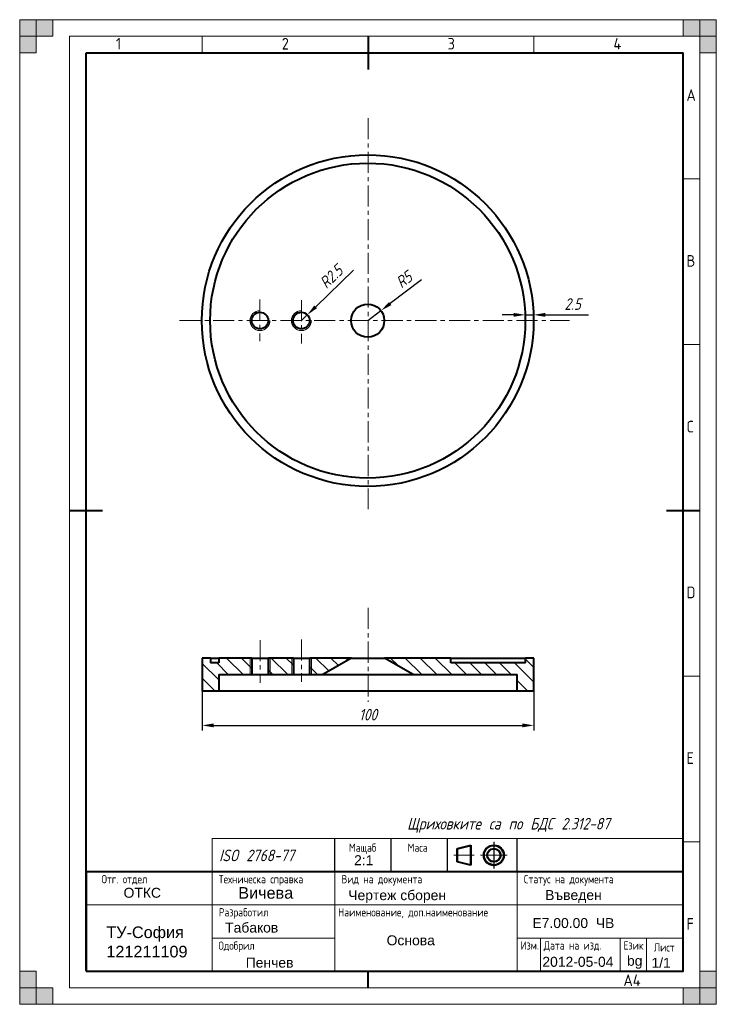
# Model space of a CAD drawing. Extents: x 0 to 210, y 0 to 297.
import ezdxf
from ezdxf.enums import TextEntityAlignment as Align

# ---------------------------------------------------------------- set-up
doc = ezdxf.new("R2010")
doc.units = 0
doc.linetypes.add('CENTER', pattern=[50.8, 31.75, -6.35, 6.35, -6.35])
doc.layers.get('DEFPOINTS').update_dxf_attribs({"linetype": 'CONTINUOUS'})
for name, color, linetype, lineweight in [('AxisLine', 6, 'CENTER', 20), ('Dimensions', 1, 'CONTINUOUS', 20), ('Hatch', 3, 'CONTINUOUS', 20), ('Text35', 3, 'CONTINUOUS', 35), ('ThickLine', 5, 'CONTINUOUS', 40), ('ThinLine', 1, 'CONTINUOUS', 20)]:
    doc.layers.add(name, color=color, linetype=linetype, lineweight=lineweight)
doc.styles.add('COMPLEXC', font='COMPLEXC.SHX')
doc.styles.add('ISO Proportional', font='isocp.shx')
doc.styles.get("Standard").update_dxf_attribs({"font": 'simplexc.shx', "width": 0.8, "oblique": 15})
doc.styles.add('WFTEXTn', font='simplexc.shx', dxfattribs={"width": 0.8})
doc.dimstyles.get("Standard").update_dxf_attribs({"dimtxt": 3.5, "dimasz": 3.5, "dimexe": 1.5, "dimexo": 0, "dimgap": 1.5, "dimtad": 1, "dimdsep": 46, "dimtxsty": 'Standard', "dimcen": -1.5, "dimdle": 1.25, "dimadec": 0, "dimazin": 0, "dimtfac": 0.75, "dimtdec": 1, "dimtmove": 0, "dimatfit": 3, "dimfxl": 1, "dimtolj": 1, "dimarcsym": 0})
pattern_1 = [(315, (3e-14, 189.2704), (-2.245064, -2.245064), [])]

# ---------------------------------------------------------------- blocks, each defined once
blk = doc.blocks.new('*D7')
at = {"layer": 'DEFPOINTS', "color": 0, "ltscale": 0.2, "transparency": 16777216}
for p in [(108.9, 209.25), (104.92, 206.23)]:
    blk.add_point(p, dxfattribs=at)
at = {"layer": 'Dimensions', "color": 0, "lineweight": -2, "ltscale": 0.2, "transparency": 16777216}
for p, q in [((121.13, 218.51), (111.69, 211.36)), ((104.92, 206.23), (108.9, 209.25))]:
    blk.add_line(p, q, dxfattribs=at)
at = {"layer": 'Dimensions', "color": 0, "ltscale": 0.2, "transparency": 16777216}
blk.add_solid([(111.34, 211.82), (112.05, 210.89), (108.9, 209.25)], dxfattribs=at)
at = {"layer": 'Dimensions', "color": 0, "ltscale": 0.2, "transparency": 16777216, "insert": (115.85, 218.58), "char_height": 3.5, "attachment_point": 5, "rotation": 37.1324}
blk.add_mtext('\\A1;R5', dxfattribs=at)
blk = doc.blocks.new('*D8')
at = {"layer": 'DEFPOINTS', "color": 0, "ltscale": 0.2, "transparency": 16777216}
for p in [(55, 94.45), (155, 94.45), (155, 84.13)]:
    blk.add_point(p, dxfattribs=at)
at = {"layer": 'Dimensions', "color": 0, "lineweight": -2, "ltscale": 0.2, "transparency": 16777216}
for p, q in [((55, 94.45), (55, 82.63)), ((155, 94.45), (155, 82.63)), ((58.5, 84.13), (151.5, 84.13))]:
    blk.add_line(p, q, dxfattribs=at)
at = {"layer": 'Dimensions', "color": 0, "ltscale": 0.2, "transparency": 16777216}
for points in [[(58.5, 84.72), (58.5, 83.55), (55, 84.13)], [(151.5, 84.72), (151.5, 83.55), (155, 84.13)]]:
    blk.add_solid(points, dxfattribs=at)
at = {"layer": 'Dimensions', "color": 0, "ltscale": 0.2, "transparency": 16777216, "insert": (105, 87.38), "char_height": 3.5, "attachment_point": 5}
blk.add_mtext('\\A1;100', dxfattribs=at)
blk = doc.blocks.new('*D9')
at = {"layer": 'DEFPOINTS', "color": 0, "ltscale": 0.2, "transparency": 16777216}
for p in [(86.71, 207.97), (84.92, 206.23)]:
    blk.add_point(p, dxfattribs=at)
at = {"layer": 'Dimensions', "color": 0, "lineweight": -2, "ltscale": 0.2, "transparency": 16777216}
for p, q in [((100.61, 221.42), (89.23, 210.4)), ((84.92, 206.23), (86.71, 207.97))]:
    blk.add_line(p, q, dxfattribs=at)
at = {"layer": 'Dimensions', "color": 0, "ltscale": 0.2, "transparency": 16777216}
blk.add_solid([(88.82, 210.82), (89.63, 209.98), (86.71, 207.97)], dxfattribs=at)
at = {"layer": 'Dimensions', "color": 0, "ltscale": 0.2, "transparency": 16777216, "insert": (93.91, 219.46), "char_height": 3.5, "attachment_point": 5, "rotation": 44.0692}
blk.add_mtext('\\A1;R2.5', dxfattribs=at)
blk = doc.blocks.new('*D10')
at = {"layer": 'DEFPOINTS', "color": 0, "ltscale": 0.2, "transparency": 16777216}
for p in [(154.92, 207.97), (152.42, 206.23), (154.92, 206.23)]:
    blk.add_point(p, dxfattribs=at)
at = {"layer": 'Dimensions', "color": 0, "lineweight": -2, "ltscale": 0.2, "transparency": 16777216}
for p, q in [((148.92, 207.97), (145.42, 207.97)), ((152.42, 206.23), (152.42, 209.47)), ((152.42, 207.97), (154.92, 207.97)), ((154.92, 206.23), (154.92, 209.47)), ((158.42, 207.97), (171.45, 207.97))]:
    blk.add_line(p, q, dxfattribs=at)
at = {"layer": 'Dimensions', "color": 0, "ltscale": 0.2, "transparency": 16777216}
for points in [[(148.92, 208.55), (148.92, 207.38), (152.42, 207.97)], [(158.42, 208.55), (158.42, 207.38), (154.92, 207.97)]]:
    blk.add_solid(points, dxfattribs=at)
at = {"layer": 'Dimensions', "color": 0, "ltscale": 0.2, "transparency": 16777216, "insert": (166.69, 211.22), "char_height": 3.5, "attachment_point": 5}
blk.add_mtext('\\A1;2.5', dxfattribs=at)

msp = doc.modelspace()

# ---------------------------------------------------------------- hatches: boundary and pattern name
at = {"layer": 'Hatch', "lineweight": 0}
h = msp.add_hatch(dxfattribs=at)
h.set_pattern_fill('ANSI31', color=256, angle=180, style=0)
h.set_pattern_definition(pattern_1)
h.paths.add_polyline_path([(55, 94.454), (55, 104.454), (57.5, 104.454), (57.5, 102.954), (60, 102.954), (60, 104.454), (70, 104.454), (70, 99.454), (60, 99.454), (60, 94.454)], flags=0)
h = msp.add_hatch(dxfattribs=at)
h.set_pattern_fill('ANSI31', color=256, angle=180, style=0)
h.set_pattern_definition(pattern_1)
h.paths.add_polyline_path([(75, 104.454), (82.5, 104.454), (82.5, 99.454), (75, 99.454)], flags=0)
h = msp.add_hatch(dxfattribs=at)
h.set_pattern_fill('ANSI31', color=256, angle=180, style=0)
h.set_pattern_definition(pattern_1)
h.paths.add_polyline_path([(87.5, 104.454), (100, 104.454), (91.34, 99.454), (87.5, 99.454)], flags=0)
h = msp.add_hatch(dxfattribs=at)
h.set_pattern_fill('ANSI31', color=256, angle=180, style=0)
h.set_pattern_definition(pattern_1)
h.paths.add_polyline_path([(155, 104.454), (155, 94.454), (150, 94.454), (150, 99.454), (118.66, 99.454), (110, 104.454), (130, 104.454), (130, 102.954), (152.5, 102.954), (152.5, 104.454)], flags=0)
at = {"layer": 'ThinLine'}
for points in [[(0, 297), (5, 297), (5, 287), (0, 287)], [(0, 292), (10, 292), (10, 297), (0, 297)], [(210, 297), (210, 292), (200, 292), (200, 297)], [(205, 297), (205, 287), (210, 287), (210, 297)], [(5, 0), (5, 10), (0, 10), (0, 0)], [(210, 0), (205, 0), (205, 10), (210, 10)], [(0, 0), (0, 5), (10, 5), (10, 0)], [(210, 5), (200, 5), (200, 0), (210, 0)]]:
    msp.add_hatch(color=256, dxfattribs=at).paths.add_polyline_path(points)

# ---------------------------------------------------------------- linework, layer by layer
at = {"layer": 'AxisLine', "ltscale": 0.2}
for p, q in [((105, 267.3), (105, 149.351)), ((72.417, 212.553), (72.417, 200.002)), ((84.917, 212.443), (84.917, 199.286)), ((48.141, 206.228), (165.77, 206.228)), ((105, 119.56), (105, 91.225)), ((85, 110.013), (85, 97.266)), ((72.5, 109.877), (72.5, 96.948))]:
    msp.add_line(p, q, dxfattribs=at)
at = {"layer": 'ThickLine'}
for p, q in [((105, 292), (105, 282)), ((20, 10), (20, 287)), ((20, 287), (200, 287)), ((200, 10), (200, 287)), ((15, 149), (25, 149)), ((195, 149), (205, 149)), ((57.5, 104.454), (55, 104.454)), ((55, 104.454), (55, 94.454)), ((57.5, 104.454), (57.5, 102.954)), ((57.5, 104.454), (60, 104.454)), ((70, 104.454), (60, 104.454)), ((60, 104.454), (60, 102.954)), ((70, 104.454), (70, 99.454)), ((70, 104.454), (75, 104.454)), ((75, 99.454), (75, 104.454)), ((82.5, 104.454), (75, 104.454)), ((82.5, 104.454), (87.5, 104.454)), ((82.5, 104.454), (82.5, 99.454)), ((87.5, 99.454), (87.5, 104.454)), ((100, 104.454), (87.5, 104.454)), ((100, 104.454), (91.34, 99.454)), ((100, 104.454), (110, 104.454)), ((130, 104.454), (110, 104.454)), ((118.66, 99.454), (110, 104.454)), ((130, 102.954), (130, 104.454)), ((130, 104.454), (152.5, 104.454)), ((155, 104.454), (152.5, 104.454)), ((152.5, 102.954), (152.5, 104.454)), ((155, 94.454), (155, 104.454)), ((60, 102.954), (57.5, 102.954)), ((152.5, 102.954), (130, 102.954)), ((60, 99.454), (60, 94.454)), ((60, 99.454), (70, 99.454)), ((70, 99.454), (75, 99.454)), ((75, 99.454), (82.5, 99.454)), ((82.5, 99.454), (87.5, 99.454)), ((87.5, 99.454), (91.34, 99.454)), ((91.34, 99.454), (118.66, 99.454)), ((118.66, 99.454), (150, 99.454)), ((150, 94.454), (150, 99.454)), ((60, 94.454), (55, 94.454)), ((150, 94.454), (60, 94.454)), ((155, 94.454), (150, 94.454)), ((131.892, 46.944), (135.892, 47.944)), ((132, 47), (136, 48)), ((135.892, 47.944), (135.892, 41.944)), ((136, 48), (136, 42)), ((131.892, 42.944), (131.892, 46.944)), ((132, 43), (132, 47)), ((135.892, 41.944), (131.892, 42.944)), ((136, 42), (132, 43)), ((105, 5), (105, 10))]:
    msp.add_line(p, q, dxfattribs=at)
msp.add_lwpolyline([(20, 10), (200, 10), (200, 40), (20, 40)], close=True, dxfattribs=at)
for centre, radius in [((104.917, 206.228), 50), ((104.917, 206.228), 47.5), ((104.917, 206.228), 5), ((72.417, 206.228), 2.5), ((84.917, 206.228), 2.5), ((142.892, 44.944), 3), ((143, 45), 3), ((142.892, 44.944), 2), ((143, 45), 2)]:
    msp.add_circle(centre, radius, dxfattribs=at)
at = {"layer": 'ThinLine'}
for p, q in [((210, 297), (0, 297)), ((0, 297), (0, 0)), ((210, 297), (210, 0)), ((205, 292), (15, 292)), ((15, 292), (15, 5)), ((55, 292), (55, 287)), ((155, 292), (155, 287)), ((205, 292), (205, 5)), ((200, 249), (205, 249)), ((200, 199), (205, 199)), ((200, 99), (205, 99)), ((94.894, 39.944), (94.894, 49.944)), ((95.002, 40), (95.002, 50)), ((111.894, 39.944), (111.894, 49.944)), ((112.002, 40), (112.002, 50)), ((128.894, 39.944), (128.894, 49.944)), ((129.002, 40), (129.002, 50)), ((142.892, 40.944), (142.892, 48.944)), ((143, 41), (143, 49)), ((149.894, 39.944), (149.894, 49.944)), ((150.002, 40), (150.002, 50)), ((200, 49), (205, 49)), ((130.892, 44.944), (136.892, 44.944)), ((131, 45), (137, 45)), ((138.892, 44.944), (146.892, 44.944)), ((139, 45), (147, 45)), ((58.002, 10), (58.002, 40)), ((95.002, 10), (95.002, 40)), ((150.002, 10), (150.002, 40)), ((20, 30), (200, 30)), ((57.894, 19.944), (94.894, 19.944)), ((58.002, 20), (95.002, 20)), ((150.018, 20), (200, 20)), ((157.002, 20), (157.002, 10)), ((181.002, 10.108), (181.002, 20)), ((189, 9.935), (189, 20)), ((15, 5), (205, 5)), ((0, 0), (210, 0))]:
    msp.add_line(p, q, dxfattribs=at)
at = {"layer": 'ThinLine', "linetype": 'Continuous', "lineweight": 0}
for p, q in [((69.5, 104.454), (69.5, 99.454)), ((75.5, 104.454), (75.5, 99.454)), ((82, 104.454), (82, 99.454)), ((88, 104.454), (88, 99.454))]:
    msp.add_line(p, q, dxfattribs=at)
at = {"layer": 'ThinLine'}
for points in [[(0, 297), (5, 297), (5, 287), (0, 287)], [(0, 292), (10, 292), (10, 297), (0, 297)], [(58.002, 40), (200, 40), (200, 50), (58.002, 50)]]:
    msp.add_lwpolyline(points, close=True, dxfattribs=at)
at = {"layer": 'ThinLine', "ltscale": 0.5}
for points in [[(210, 297), (210, 292), (200, 292), (200, 297)], [(205, 297), (205, 287), (210, 287), (210, 297)], [(5, 0), (5, 10), (0, 10), (0, 0)], [(210, 0), (205, 0), (205, 10), (210, 10)], [(0, 0), (0, 5), (10, 5), (10, 0)], [(210, 5), (200, 5), (200, 0), (210, 0)]]:
    msp.add_lwpolyline(points, close=True, dxfattribs=at)
at = {"layer": 'ThinLine', "linetype": 'Continuous', "lineweight": 0, "extrusion": (0, 0, -1)}
for centre in [(-72.417, 206.228), (-84.917, 206.228)]:
    msp.add_arc(centre, 3, 180, 90, dxfattribs=at)

# ---------------------------------------------------------------- texts
at = {"layer": 'AxisLine', "linetype": 'Continuous', "ltscale": 0.2, "char_height": 3.5, "attachment_point": 1}
for s, insert, width in [('{\\Ftxt.shx|c204;Щриховките са по БДС 2.312-87}', (116.797, 56.227), 120.44694), ('{\\Ftxt.shx|c204;ISO 276\\Ftxt.shx|c0;8-77}', (60.13, 46.656), 35.57556)]:
    msp.add_mtext(s, dxfattribs=dict(at, insert=insert, width=width))
at = {"layer": 'AxisLine', "ltscale": 0.2, "attachment_point": 1, "style": 'COMPLEXC'}
for s, insert, char_height, width in [('{\\fArial|b0|i0|c204|p34;\\C7;2:1}', (100.808, 44.967), 3, 22.64646), ('{\\fArial|b0|i0|c204|p34;\\C0;ОТКС}', (31.306, 35.145), 3, 23.14667), ('{\\fArial|b0|i0|c204|p34;\\C7;Чертеж сборен }', (99.054, 34.416), 3, 38.18986), ('{\\fArial|b0|i0|c204|p34;\\C7;ТУ-София\\fArial|b0|i0|c0|p34; 1\\fArial|b0|i0|c204|p34;21211109}', (26.12, 23.484), 3.5, 30.92353), ('{\\fArial|b0|i0|c204|p34;\\C7;Основа}', (110.616, 20.806), 3, 30.42964), ('{\\fArial|b0|i0|c0|p34;\\C7;20\\fArial|b0|i0|c204|p34;12\\fArial|b0|i0|c0|p34;-0\\fArial|b0|i0|c204|p34;5\\fArial|b0|i0|c0|p34;-\\fArial|b0|i0|c204|p34;04}', (157.554, 14.322), 3, 32.16889)]:
    msp.add_mtext(s, dxfattribs=dict(at, insert=insert, char_height=char_height, width=width))
for s, insert, char_height in [('{\\fArial|b0|i0|c204|p34;\\C7;Вичева}', (65.884, 35.36), 3.5), ('{\\fArial|b0|i0|c204|p34;\\C7;Въведен}', (158.415, 34.461), 3), ('{\\fArial|b0|i0|c204|p34;\\C7;Табаков\\fArial|b0|i0|c0|p34; }', (61.925, 24.645), 3), ('{\\fArial|b0|i0|c204|p34;\\C7;Е7.00.00  ЧВ\\fArial|b0|i0|c0|p34;}', (154.569, 26.008), 3), ('{\\fArial|b0|i0|c0|p34;\\C7;bg}', (183.077, 14.63), 3), ('{\\fArial|b0|i0|c204|p34;\\C7;Пенчев}', (68.137, 14.065), 3), ('{\\fArial|b0|i0|c204|p34;\\C7;1/1}', (190.458, 14.015), 3)]:
    msp.add_mtext(s, dxfattribs=dict(at, insert=insert, char_height=char_height))
at = {"layer": 'Text35', "ltscale": 0.5, "style": 'ISO Proportional'}
for s, p in [('1', (29, 288)), ('2', (79, 288)), ('3', (129, 288)), ('4', (179, 288)), ('A', (201, 272.5)), ('B', (201, 222.5)), ('C', (201, 172.5)), ('D', (201, 122.5)), ('E', (201, 72.5)), ('F', (201, 22.5)), ('A4', (182, 5.5))]:
    msp.add_text(s, height=3.5, dxfattribs=at).set_placement(p)
at = {"layer": 'Text35', "style": 'WFTEXTn', "width": 0.8}
for s, p in [('Мащаб', (103.381, 46)), ('Маса', (119.952, 46)), ('Отг. отдел', (31.571, 36.5))]:
    msp.add_text(s, height=2.5, dxfattribs=at).set_placement(p, align=Align.CENTER)
for s, p in [('Техническа справка', (60, 36.5)), ('Вид на документа', (97, 36.5)), ('Статус на документа', (152, 36.5)), ('Разработил', (60, 26.5)), ('Наименование, доп.наименование', (96, 26.5)), ('Одобрил', (59.892, 16.444)), ('Изм.', (151, 16.5)), ('Дата на изд.', (157.998, 16.5)), ('Език', (182.017, 16.5)), ('Лист', (191.17, 15.915))]:
    msp.add_text(s, height=2.5, dxfattribs=at).set_placement(p)

# ---------------------------------------------------------------- dimensions: what is measured, and where the dimension line sits
at = {"layer": 'Dimensions', "ltscale": 0.2}
for center, mpoint, picture, middle in [((84.917, 206.228), (86.713, 207.967), '*D9', (96.175, 217.126)), ((104.917, 206.228), (108.903, 209.246), '*D7', (117.807, 215.989))]:
    dim = msp.add_radius_dim(center=center, mpoint=mpoint, dimstyle='Standard', dxfattribs=at)
    dim.commit()
    dim.dimension.update_dxf_attribs({"geometry": picture, "text_midpoint": middle})
for base, p1, p2, picture, middle in [((154.917, 207.967), (152.417, 206.228), (154.917, 206.228), '*D10', (166.686, 211.217)), ((155, 84.132), (55, 94.454), (155, 94.454), '*D8', (105, 87.382))]:
    dim = msp.add_linear_dim(base=base, p1=p1, p2=p2, dimstyle='Standard', dxfattribs=at)
    dim.commit()
    dim.dimension.update_dxf_attribs({"geometry": picture, "text_midpoint": middle})

doc.saveas('drawing.dxf')
